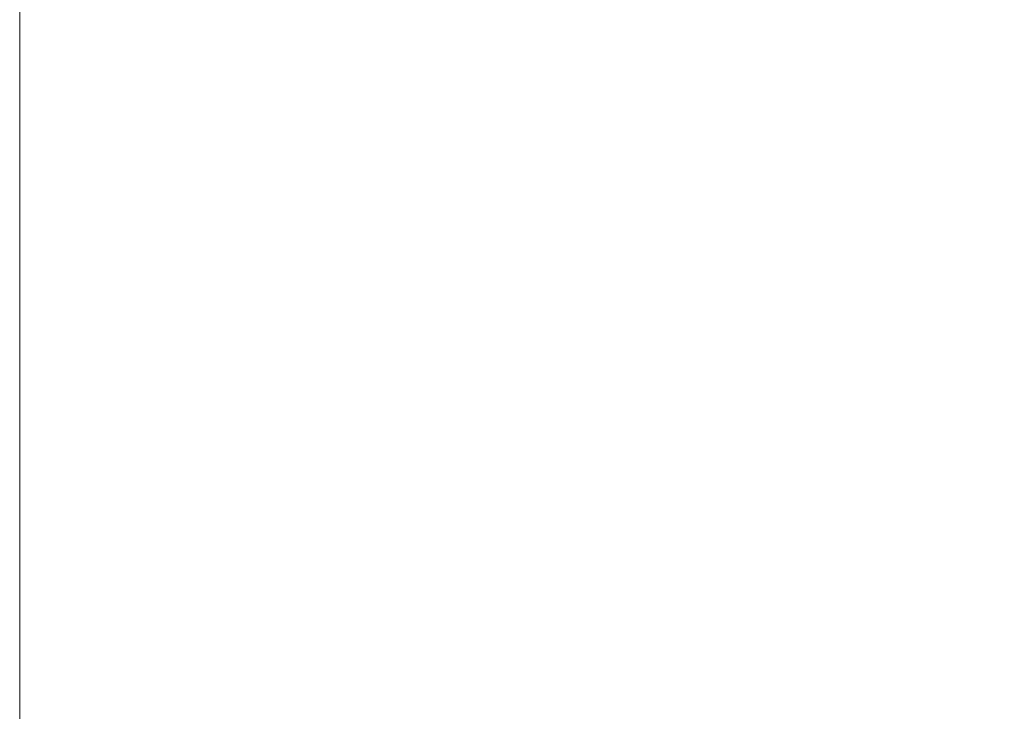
# Model space of a CAD drawing. Header units: centimetres. Extents: x -17.4 to 18.6, y -72.7 to -70.7.
# Tile 2 of 256: x -17.419 to -16.856, y -71.695 to -71.3. Entities that reach past the tile are written whole.
import ezdxf

# ---------------------------------------------------------------- set-up
doc = ezdxf.new("R2010")
doc.units = ezdxf.units.CM
doc.header["$LTSCALE"] = 2.54
doc.layers.add('Lucido design-1', color=7, linetype='Continuous')

# ---------------------------------------------------------------- blocks, each defined once
blk = doc.blocks.new('Gruppo-7-1')
at = {"color": 178, "linetype": 'Continuous', "lineweight": 9}
for points, invisible_edges in [([(-17.41892, -71.22016, -1972.53718), (-17.41892, -72.67016, -1972.53718), (-17.41892, -71.29007, -1972.30975), (-17.41892, -71.22016, -1972.53718)], 14), ([(-17.41892, -72.67016, -1972.53718), (-17.41892, -72.67016, -1971.94214), (-17.41892, -71.29007, -1972.30975), (-17.41892, -72.67016, -1972.53718)], 12)]:
    blk.add_3dface(points, dxfattribs=dict(at, invisible_edges=invisible_edges))
for points in [[(18.58108, -72.67016, -1972.53718), (-17.41892, -72.67016, -1972.53718), (-17.41892, -71.22016, -1972.53718), (18.58108, -71.22016, -1972.53718)], [(18.58108, -71.29007, -1972.30975), (-17.41892, -71.29007, -1972.30975), (-17.41892, -72.67016, -1971.94214), (18.58108, -72.67016, -1971.94214)]]:
    blk.add_3dface(points, dxfattribs=at)
blk = doc.blocks.new('Gruppo-8-1')
at = {"color": 1}
blk.add_blockref('Gruppo-7-1', (0, 0), dxfattribs=at)

msp = doc.modelspace()

# ---------------------------------------------------------------- block references
at = {"layer": 'Lucido design-1', "color": 1, "true_color": 0xff0000}
msp.add_blockref('Gruppo-8-1', (0, 0), dxfattribs=at)

doc.saveas('drawing.dxf')
